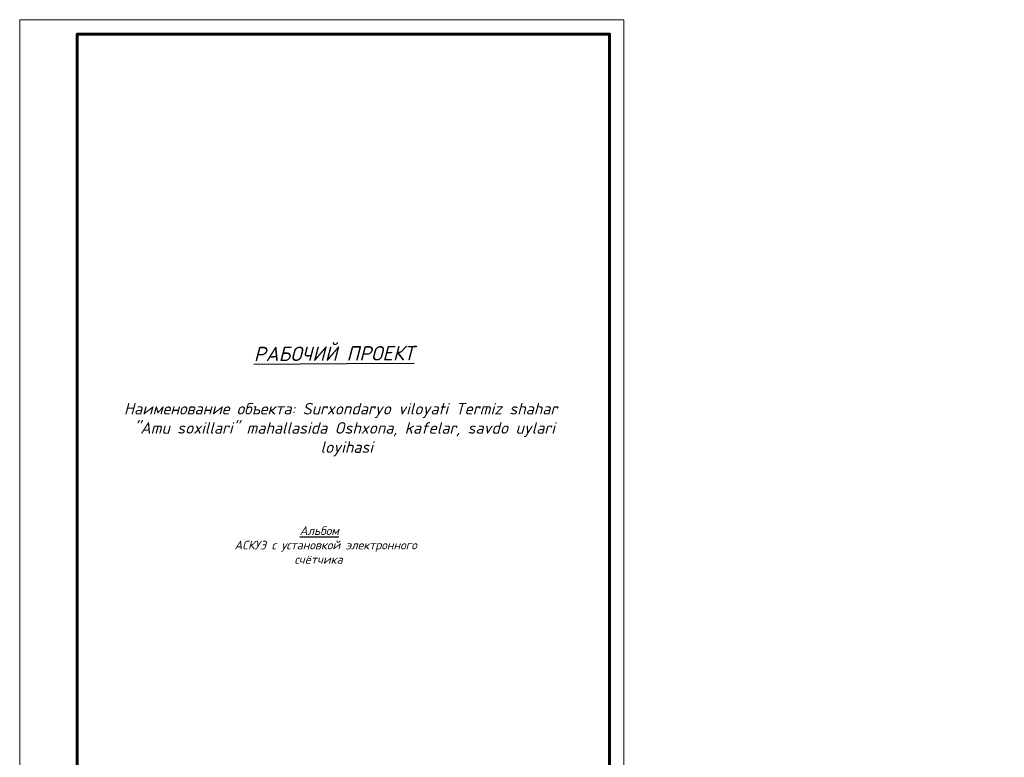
# Model space of a CAD drawing. Extents: x 4085 to 16488, y -65 to 12615.
# Tile 230 of 230: x 16146 to 16488, y 12013 to 12270. Entities that reach past the tile are written whole.
import ezdxf

# ---------------------------------------------------------------- set-up
doc = ezdxf.new("R2010")
doc.units = 0
doc.header["$MEASUREMENT"] = 0
doc.linetypes.add('CONTI', pattern=[0])
doc.layers.get('0').update_dxf_attribs({"color": 250, "linetype": 'CONTI'})
doc.styles.add('V@ler@Live', font='isocpeui.ttf')

msp = doc.modelspace()

# ---------------------------------------------------------------- linework, layer by layer
at = {"color": 0, "linetype": 'Continuous', "lineweight": 15}
msp.add_lwpolyline([(16146.12, 11972.82), (16356.12, 11972.82), (16356.12, 12269.82), (16146.12, 12269.82), (16146.12, 11972.82)], dxfattribs=at)
at = {"color": 0, "linetype": 'Continuous', "lineweight": 60}
msp.add_lwpolyline([(16166.12, 11977.82), (16351.12, 11977.82), (16351.12, 12264.82), (16166.12, 12264.82), (16166.12, 11977.82)], dxfattribs=at)

# ---------------------------------------------------------------- texts
at = {"linetype": 'Continuous', "insert": (16227.45, 12156.12), "char_height": 5, "width": 62.531, "attachment_point": 1, "rotation": 0.3566, "style": 'V@ler@Live'}
msp.add_mtext('{\\fISOCPEUR|b1|i1|c204|p34;\\L\\C7;РАБОЧИЙ ПРОЕКТ }', dxfattribs=at)
at = {"attachment_point": 1, "style": 'V@ler@Live'}
for s, insert, char_height, width in [('\\pi4.48746,t29.92298;Наименование объекта: Surxondaryo viloyati Termiz shahar \\P\\pi7.90716,t33.34268;"Amu soxillari" mahallasida Oshxona, kafelar, savdo uylari \\P\\pi72.81322,t98.24874;loyihasi', (16177.84, 12136.63), 4, 164.3083), ('\\pi41.64333;{\\L\\C7;Альбом \\l\\P\\pi17.06586; \\C0;АСКУЭ с установкой электронного \\P\\pi39.81606;счётчика\\P\\pi42.96606;\\C7;      }', (16201.78, 12093.75), 3, 97.1139)]:
    msp.add_mtext(s, dxfattribs=dict(at, insert=insert, char_height=char_height, width=width))

doc.saveas('drawing.dxf')
